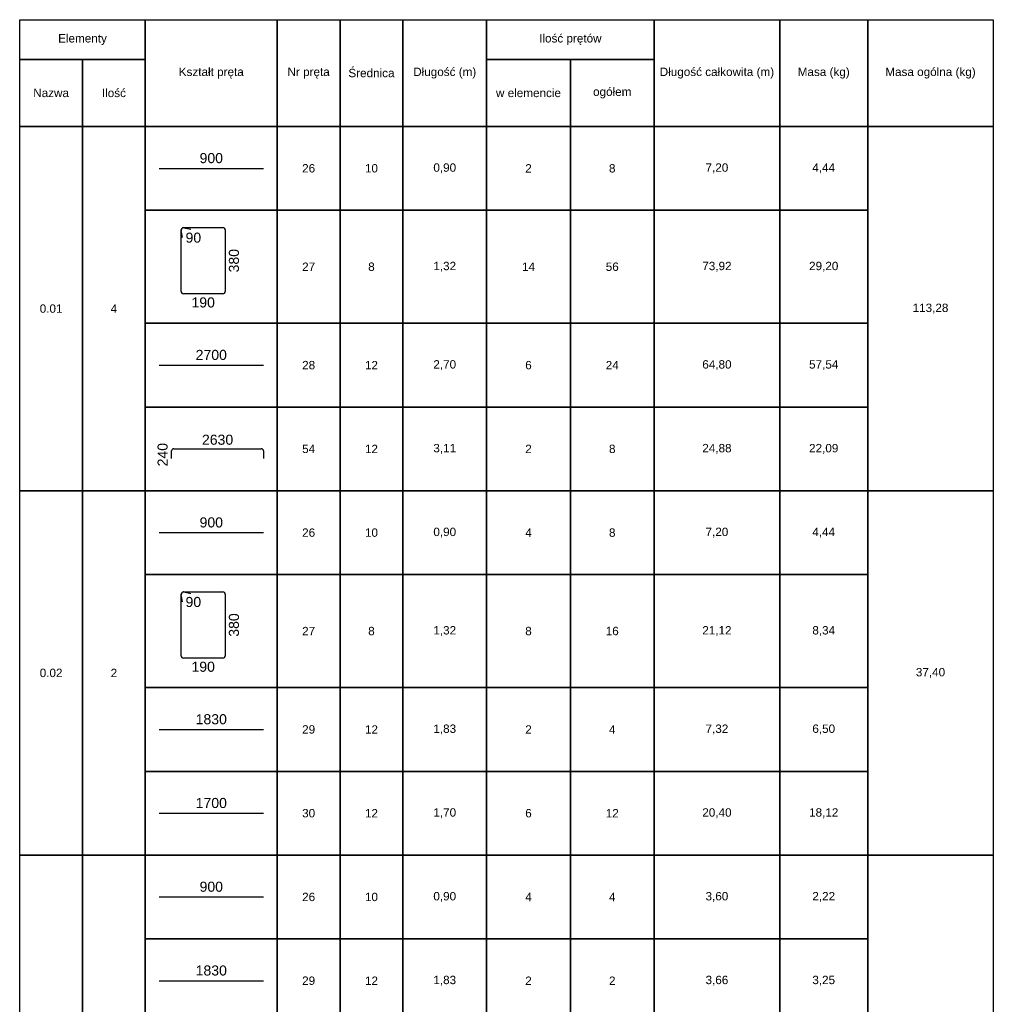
# Model space of a CAD drawing. Extents: x -1906120 to 89837, y -39133 to 303704.
# Tile 8 of 55: x -14050 to -9400, y -5826 to -1123. Entities that reach past the tile are written whole.
import ezdxf
from ezdxf.enums import TextEntityAlignment as Align

# ---------------------------------------------------------------- set-up
doc = ezdxf.new("R2010")
doc.units = 0
doc.header["$LTSCALE"] = 10
doc.header["$MEASUREMENT"] = 0
doc.layers.add('RCAD_tabele zbrojenia', color=7, linetype='Continuous')
doc.styles.add('style2', font='arial.ttf', dxfattribs={"height": 40})

msp = doc.modelspace()

# ---------------------------------------------------------------- linework, layer by layer
at = {"layer": 'RCAD_tabele zbrojenia', "color": 1}
for p, q in [((-14049.70583, -1123.42964), (-9399.70583, -1123.42964)), ((-14049.70583, -39133.42964), (-14049.70583, -1123.42964)), ((-14049.70583, -1123.42964), (-13449.70583, -1123.42964)), ((-14049.70583, -1313.42964), (-14049.70583, -1123.42964)), ((-13449.70583, -1123.42964), (-13449.70583, -1313.42964)), ((-13449.70583, -1123.42964), (-12819.70583, -1123.42964)), ((-13449.70583, -1633.42964), (-13449.70583, -1123.42964)), ((-12819.70583, -1123.42964), (-12519.70583, -1123.42964)), ((-12819.70583, -1633.42964), (-12819.70583, -1123.42964)), ((-12819.70583, -1123.42964), (-12819.70583, -1633.42964)), ((-12519.70583, -1123.42964), (-12519.70583, -1633.42964)), ((-12519.70583, -1123.42964), (-12219.70583, -1123.42964)), ((-12519.70583, -1633.42964), (-12519.70583, -1123.42964)), ((-12219.70583, -1123.42964), (-12219.70583, -1633.42964)), ((-12219.70583, -1123.42964), (-11819.70583, -1123.42964)), ((-12219.70583, -1633.42964), (-12219.70583, -1123.42964)), ((-11819.70583, -1123.42964), (-11819.70583, -1633.42964)), ((-11819.70583, -1123.42964), (-11019.70583, -1123.42964)), ((-11819.70583, -1313.42964), (-11819.70583, -1123.42964)), ((-11019.70583, -1123.42964), (-11019.70583, -1313.42964)), ((-11019.70583, -1123.42964), (-10419.70583, -1123.42964)), ((-11019.70583, -1633.42964), (-11019.70583, -1123.42964)), ((-10419.70583, -1123.42964), (-10419.70583, -1633.42964)), ((-10419.70583, -1123.42964), (-9999.70583, -1123.42964)), ((-10419.70583, -1633.42964), (-10419.70583, -1123.42964)), ((-9999.70583, -1123.42964), (-9999.70583, -1633.42964)), ((-9999.70583, -1123.42964), (-9399.70583, -1123.42964)), ((-9999.70583, -1633.42964), (-9999.70583, -1123.42964)), ((-9399.70583, -1123.42964), (-9399.70583, -39133.42964)), ((-9399.70583, -1123.42964), (-9399.70583, -1633.42964)), ((-14049.70583, -1313.42964), (-13749.70583, -1313.42964)), ((-14049.70583, -1633.42964), (-14049.70583, -1313.42964)), ((-13449.70583, -1313.42964), (-14049.70583, -1313.42964)), ((-13749.70583, -1313.42964), (-13749.70583, -1633.42964)), ((-13749.70583, -1313.42964), (-13449.70583, -1313.42964)), ((-13749.70583, -1633.42964), (-13749.70583, -1313.42964)), ((-13449.70583, -1313.42964), (-13449.70583, -1633.42964)), ((-11819.70583, -1313.42964), (-11419.70583, -1313.42964)), ((-11819.70583, -1633.42964), (-11819.70583, -1313.42964)), ((-11019.70583, -1313.42964), (-11819.70583, -1313.42964)), ((-11419.70583, -1313.42964), (-11419.70583, -1633.42964)), ((-11419.70583, -1313.42964), (-11019.70583, -1313.42964)), ((-11419.70583, -1633.42964), (-11419.70583, -1313.42964)), ((-11019.70583, -1313.42964), (-11019.70583, -1633.42964)), ((-13749.70583, -1633.42964), (-14049.70583, -1633.42964)), ((-14049.70583, -1633.42964), (-13749.70583, -1633.42964)), ((-14049.70583, -3373.42964), (-14049.70583, -1633.42964)), ((-13449.70583, -1633.42964), (-13749.70583, -1633.42964)), ((-13749.70583, -1633.42964), (-13749.70583, -3373.42964)), ((-13749.70583, -1633.42964), (-13449.70583, -1633.42964)), ((-13749.70583, -3373.42964), (-13749.70583, -1633.42964)), ((-12819.70583, -1633.42964), (-13449.70583, -1633.42964)), ((-13449.70583, -1633.42964), (-13449.70583, -3373.42964)), ((-13449.70583, -1633.42964), (-12819.70583, -1633.42964)), ((-13449.70583, -2033.42964), (-13449.70583, -1633.42964)), ((-12519.70583, -1633.42964), (-12819.70583, -1633.42964)), ((-12819.70583, -1633.42964), (-12819.70583, -2033.42964)), ((-12819.70583, -1633.42964), (-12519.70583, -1633.42964)), ((-12819.70583, -2033.42964), (-12819.70583, -1633.42964)), ((-12219.70583, -1633.42964), (-12519.70583, -1633.42964)), ((-12519.70583, -1633.42964), (-12519.70583, -2033.42964)), ((-12519.70583, -1633.42964), (-12219.70583, -1633.42964)), ((-12519.70583, -2033.42964), (-12519.70583, -1633.42964)), ((-11819.70583, -1633.42964), (-12219.70583, -1633.42964)), ((-12219.70583, -1633.42964), (-12219.70583, -2033.42964)), ((-12219.70583, -1633.42964), (-11819.70583, -1633.42964)), ((-12219.70583, -2033.42964), (-12219.70583, -1633.42964)), ((-11419.70583, -1633.42964), (-11819.70583, -1633.42964)), ((-11819.70583, -1633.42964), (-11819.70583, -2033.42964)), ((-11819.70583, -1633.42964), (-11419.70583, -1633.42964)), ((-11819.70583, -2033.42964), (-11819.70583, -1633.42964)), ((-11019.70583, -1633.42964), (-11419.70583, -1633.42964)), ((-11419.70583, -1633.42964), (-11419.70583, -2033.42964)), ((-11419.70583, -1633.42964), (-11019.70583, -1633.42964)), ((-11419.70583, -2033.42964), (-11419.70583, -1633.42964)), ((-10419.70583, -1633.42964), (-11019.70583, -1633.42964)), ((-11019.70583, -1633.42964), (-11019.70583, -2033.42964)), ((-11019.70583, -1633.42964), (-10419.70583, -1633.42964)), ((-11019.70583, -2033.42964), (-11019.70583, -1633.42964)), ((-9999.70583, -1633.42964), (-10419.70583, -1633.42964)), ((-10419.70583, -1633.42964), (-10419.70583, -2033.42964)), ((-10419.70583, -1633.42964), (-9999.70583, -1633.42964)), ((-10419.70583, -2033.42964), (-10419.70583, -1633.42964)), ((-9399.70583, -1633.42964), (-9999.70583, -1633.42964)), ((-9999.70583, -1633.42964), (-9399.70583, -1633.42964)), ((-9999.70583, -3373.42964), (-9999.70583, -1633.42964)), ((-9999.70583, -1633.42964), (-9999.70583, -2033.42964)), ((-9399.70583, -1633.42964), (-9399.70583, -3373.42964)), ((-12819.70583, -2033.42964), (-13449.70583, -2033.42964)), ((-13449.70583, -2033.42964), (-12819.70583, -2033.42964)), ((-13449.70583, -2573.42964), (-13449.70583, -2033.42964)), ((-12519.70583, -2033.42964), (-12819.70583, -2033.42964)), ((-12819.70583, -2033.42964), (-12819.70583, -2573.42964)), ((-12819.70583, -2033.42964), (-12519.70583, -2033.42964)), ((-12819.70583, -2573.42964), (-12819.70583, -2033.42964)), ((-12219.70583, -2033.42964), (-12519.70583, -2033.42964)), ((-12519.70583, -2033.42964), (-12519.70583, -2573.42964)), ((-12519.70583, -2033.42964), (-12219.70583, -2033.42964)), ((-12519.70583, -2573.42964), (-12519.70583, -2033.42964)), ((-11819.70583, -2033.42964), (-12219.70583, -2033.42964)), ((-12219.70583, -2033.42964), (-12219.70583, -2573.42964)), ((-12219.70583, -2033.42964), (-11819.70583, -2033.42964)), ((-12219.70583, -2573.42964), (-12219.70583, -2033.42964)), ((-11419.70583, -2033.42964), (-11819.70583, -2033.42964)), ((-11819.70583, -2033.42964), (-11819.70583, -2573.42964)), ((-11819.70583, -2033.42964), (-11419.70583, -2033.42964)), ((-11819.70583, -2573.42964), (-11819.70583, -2033.42964)), ((-11019.70583, -2033.42964), (-11419.70583, -2033.42964)), ((-11419.70583, -2033.42964), (-11419.70583, -2573.42964)), ((-11419.70583, -2033.42964), (-11019.70583, -2033.42964)), ((-11419.70583, -2573.42964), (-11419.70583, -2033.42964)), ((-10419.70583, -2033.42964), (-11019.70583, -2033.42964)), ((-11019.70583, -2033.42964), (-11019.70583, -2573.42964)), ((-11019.70583, -2033.42964), (-10419.70583, -2033.42964)), ((-11019.70583, -2573.42964), (-11019.70583, -2033.42964)), ((-9999.70583, -2033.42964), (-10419.70583, -2033.42964)), ((-10419.70583, -2033.42964), (-10419.70583, -2573.42964)), ((-10419.70583, -2033.42964), (-9999.70583, -2033.42964)), ((-10419.70583, -2573.42964), (-10419.70583, -2033.42964)), ((-9999.70583, -2033.42964), (-9999.70583, -2573.42964)), ((-12819.70583, -2573.42964), (-13449.70583, -2573.42964)), ((-13449.70583, -2573.42964), (-12819.70583, -2573.42964)), ((-13449.70583, -2973.42964), (-13449.70583, -2573.42964)), ((-12519.70583, -2573.42964), (-12819.70583, -2573.42964)), ((-12819.70583, -2573.42964), (-12819.70583, -2973.42964)), ((-12819.70583, -2573.42964), (-12519.70583, -2573.42964)), ((-12819.70583, -2973.42964), (-12819.70583, -2573.42964)), ((-12219.70583, -2573.42964), (-12519.70583, -2573.42964)), ((-12519.70583, -2573.42964), (-12519.70583, -2973.42964)), ((-12519.70583, -2573.42964), (-12219.70583, -2573.42964)), ((-12519.70583, -2973.42964), (-12519.70583, -2573.42964)), ((-11819.70583, -2573.42964), (-12219.70583, -2573.42964)), ((-12219.70583, -2573.42964), (-12219.70583, -2973.42964)), ((-12219.70583, -2573.42964), (-11819.70583, -2573.42964)), ((-12219.70583, -2973.42964), (-12219.70583, -2573.42964)), ((-11419.70583, -2573.42964), (-11819.70583, -2573.42964)), ((-11819.70583, -2573.42964), (-11819.70583, -2973.42964)), ((-11819.70583, -2573.42964), (-11419.70583, -2573.42964)), ((-11819.70583, -2973.42964), (-11819.70583, -2573.42964)), ((-11019.70583, -2573.42964), (-11419.70583, -2573.42964)), ((-11419.70583, -2573.42964), (-11419.70583, -2973.42964)), ((-11419.70583, -2573.42964), (-11019.70583, -2573.42964)), ((-11419.70583, -2973.42964), (-11419.70583, -2573.42964)), ((-10419.70583, -2573.42964), (-11019.70583, -2573.42964)), ((-11019.70583, -2573.42964), (-11019.70583, -2973.42964)), ((-11019.70583, -2573.42964), (-10419.70583, -2573.42964)), ((-11019.70583, -2973.42964), (-11019.70583, -2573.42964)), ((-9999.70583, -2573.42964), (-10419.70583, -2573.42964)), ((-10419.70583, -2573.42964), (-10419.70583, -2973.42964)), ((-10419.70583, -2573.42964), (-9999.70583, -2573.42964)), ((-10419.70583, -2973.42964), (-10419.70583, -2573.42964)), ((-9999.70583, -2573.42964), (-9999.70583, -2973.42964)), ((-12819.70583, -2973.42964), (-13449.70583, -2973.42964)), ((-13449.70583, -2973.42964), (-12819.70583, -2973.42964)), ((-13449.70583, -3373.42964), (-13449.70583, -2973.42964)), ((-12519.70583, -2973.42964), (-12819.70583, -2973.42964)), ((-12819.70583, -2973.42964), (-12819.70583, -3373.42964)), ((-12819.70583, -2973.42964), (-12519.70583, -2973.42964)), ((-12819.70583, -3373.42964), (-12819.70583, -2973.42964)), ((-12219.70583, -2973.42964), (-12519.70583, -2973.42964)), ((-12519.70583, -2973.42964), (-12519.70583, -3373.42964)), ((-12519.70583, -2973.42964), (-12219.70583, -2973.42964)), ((-12519.70583, -3373.42964), (-12519.70583, -2973.42964)), ((-11819.70583, -2973.42964), (-12219.70583, -2973.42964)), ((-12219.70583, -2973.42964), (-12219.70583, -3373.42964)), ((-12219.70583, -2973.42964), (-11819.70583, -2973.42964)), ((-12219.70583, -3373.42964), (-12219.70583, -2973.42964)), ((-11419.70583, -2973.42964), (-11819.70583, -2973.42964)), ((-11819.70583, -2973.42964), (-11819.70583, -3373.42964)), ((-11819.70583, -2973.42964), (-11419.70583, -2973.42964)), ((-11819.70583, -3373.42964), (-11819.70583, -2973.42964)), ((-11019.70583, -2973.42964), (-11419.70583, -2973.42964)), ((-11419.70583, -2973.42964), (-11419.70583, -3373.42964)), ((-11419.70583, -2973.42964), (-11019.70583, -2973.42964)), ((-11419.70583, -3373.42964), (-11419.70583, -2973.42964)), ((-10419.70583, -2973.42964), (-11019.70583, -2973.42964)), ((-11019.70583, -2973.42964), (-11019.70583, -3373.42964)), ((-11019.70583, -2973.42964), (-10419.70583, -2973.42964)), ((-11019.70583, -3373.42964), (-11019.70583, -2973.42964)), ((-9999.70583, -2973.42964), (-10419.70583, -2973.42964)), ((-10419.70583, -2973.42964), (-10419.70583, -3373.42964)), ((-10419.70583, -2973.42964), (-9999.70583, -2973.42964)), ((-10419.70583, -3373.42964), (-10419.70583, -2973.42964)), ((-9999.70583, -2973.42964), (-9999.70583, -3373.42964)), ((-13749.70583, -3373.42964), (-14049.70583, -3373.42964)), ((-14049.70583, -3373.42964), (-13749.70583, -3373.42964)), ((-14049.70583, -5113.42964), (-14049.70583, -3373.42964)), ((-13449.70583, -3373.42964), (-13749.70583, -3373.42964)), ((-13749.70583, -3373.42964), (-13749.70583, -5113.42964)), ((-13749.70583, -3373.42964), (-13449.70583, -3373.42964)), ((-13749.70583, -5113.42964), (-13749.70583, -3373.42964)), ((-13449.70583, -3373.42964), (-13449.70583, -5113.42964)), ((-12819.70583, -3373.42964), (-13449.70583, -3373.42964)), ((-13449.70583, -3373.42964), (-12819.70583, -3373.42964)), ((-13449.70583, -3773.42964), (-13449.70583, -3373.42964)), ((-12519.70583, -3373.42964), (-12819.70583, -3373.42964)), ((-12819.70583, -3373.42964), (-12819.70583, -3773.42964)), ((-12819.70583, -3373.42964), (-12519.70583, -3373.42964)), ((-12819.70583, -3773.42964), (-12819.70583, -3373.42964)), ((-12219.70583, -3373.42964), (-12519.70583, -3373.42964)), ((-12519.70583, -3373.42964), (-12519.70583, -3773.42964)), ((-12519.70583, -3373.42964), (-12219.70583, -3373.42964)), ((-12519.70583, -3773.42964), (-12519.70583, -3373.42964)), ((-11819.70583, -3373.42964), (-12219.70583, -3373.42964)), ((-12219.70583, -3373.42964), (-12219.70583, -3773.42964)), ((-12219.70583, -3373.42964), (-11819.70583, -3373.42964)), ((-12219.70583, -3773.42964), (-12219.70583, -3373.42964)), ((-11419.70583, -3373.42964), (-11819.70583, -3373.42964)), ((-11819.70583, -3373.42964), (-11819.70583, -3773.42964)), ((-11819.70583, -3373.42964), (-11419.70583, -3373.42964)), ((-11819.70583, -3773.42964), (-11819.70583, -3373.42964)), ((-11019.70583, -3373.42964), (-11419.70583, -3373.42964)), ((-11419.70583, -3373.42964), (-11419.70583, -3773.42964)), ((-11419.70583, -3373.42964), (-11019.70583, -3373.42964)), ((-11419.70583, -3773.42964), (-11419.70583, -3373.42964)), ((-10419.70583, -3373.42964), (-11019.70583, -3373.42964)), ((-11019.70583, -3373.42964), (-11019.70583, -3773.42964)), ((-11019.70583, -3373.42964), (-10419.70583, -3373.42964)), ((-11019.70583, -3773.42964), (-11019.70583, -3373.42964)), ((-9999.70583, -3373.42964), (-10419.70583, -3373.42964)), ((-10419.70583, -3373.42964), (-10419.70583, -3773.42964)), ((-10419.70583, -3373.42964), (-9999.70583, -3373.42964)), ((-10419.70583, -3773.42964), (-10419.70583, -3373.42964)), ((-9399.70583, -3373.42964), (-9999.70583, -3373.42964)), ((-9999.70583, -3373.42964), (-9399.70583, -3373.42964)), ((-9999.70583, -5113.42964), (-9999.70583, -3373.42964)), ((-9999.70583, -3373.42964), (-9999.70583, -3773.42964)), ((-9399.70583, -3373.42964), (-9399.70583, -5113.42964)), ((-12819.70583, -3773.42964), (-13449.70583, -3773.42964)), ((-13449.70583, -3773.42964), (-12819.70583, -3773.42964)), ((-13449.70583, -4313.42964), (-13449.70583, -3773.42964)), ((-12519.70583, -3773.42964), (-12819.70583, -3773.42964)), ((-12819.70583, -3773.42964), (-12819.70583, -4313.42964)), ((-12819.70583, -3773.42964), (-12519.70583, -3773.42964)), ((-12819.70583, -4313.42964), (-12819.70583, -3773.42964)), ((-12219.70583, -3773.42964), (-12519.70583, -3773.42964)), ((-12519.70583, -3773.42964), (-12519.70583, -4313.42964)), ((-12519.70583, -3773.42964), (-12219.70583, -3773.42964)), ((-12519.70583, -4313.42964), (-12519.70583, -3773.42964)), ((-11819.70583, -3773.42964), (-12219.70583, -3773.42964)), ((-12219.70583, -3773.42964), (-12219.70583, -4313.42964)), ((-12219.70583, -3773.42964), (-11819.70583, -3773.42964)), ((-12219.70583, -4313.42964), (-12219.70583, -3773.42964)), ((-11419.70583, -3773.42964), (-11819.70583, -3773.42964)), ((-11819.70583, -3773.42964), (-11819.70583, -4313.42964)), ((-11819.70583, -3773.42964), (-11419.70583, -3773.42964)), ((-11819.70583, -4313.42964), (-11819.70583, -3773.42964)), ((-11019.70583, -3773.42964), (-11419.70583, -3773.42964)), ((-11419.70583, -3773.42964), (-11419.70583, -4313.42964)), ((-11419.70583, -3773.42964), (-11019.70583, -3773.42964)), ((-11419.70583, -4313.42964), (-11419.70583, -3773.42964)), ((-10419.70583, -3773.42964), (-11019.70583, -3773.42964)), ((-11019.70583, -3773.42964), (-11019.70583, -4313.42964)), ((-11019.70583, -3773.42964), (-10419.70583, -3773.42964)), ((-11019.70583, -4313.42964), (-11019.70583, -3773.42964)), ((-9999.70583, -3773.42964), (-10419.70583, -3773.42964)), ((-10419.70583, -3773.42964), (-10419.70583, -4313.42964)), ((-10419.70583, -3773.42964), (-9999.70583, -3773.42964)), ((-10419.70583, -4313.42964), (-10419.70583, -3773.42964)), ((-9999.70583, -3773.42964), (-9999.70583, -4313.42964)), ((-12819.70583, -4313.42964), (-13449.70583, -4313.42964)), ((-13449.70583, -4313.42964), (-12819.70583, -4313.42964)), ((-13449.70583, -4713.42964), (-13449.70583, -4313.42964)), ((-12519.70583, -4313.42964), (-12819.70583, -4313.42964)), ((-12819.70583, -4313.42964), (-12819.70583, -4713.42964)), ((-12819.70583, -4313.42964), (-12519.70583, -4313.42964)), ((-12819.70583, -4713.42964), (-12819.70583, -4313.42964)), ((-12219.70583, -4313.42964), (-12519.70583, -4313.42964)), ((-12519.70583, -4313.42964), (-12519.70583, -4713.42964)), ((-12519.70583, -4313.42964), (-12219.70583, -4313.42964)), ((-12519.70583, -4713.42964), (-12519.70583, -4313.42964)), ((-11819.70583, -4313.42964), (-12219.70583, -4313.42964)), ((-12219.70583, -4313.42964), (-12219.70583, -4713.42964)), ((-12219.70583, -4313.42964), (-11819.70583, -4313.42964)), ((-12219.70583, -4713.42964), (-12219.70583, -4313.42964)), ((-11419.70583, -4313.42964), (-11819.70583, -4313.42964)), ((-11819.70583, -4313.42964), (-11819.70583, -4713.42964)), ((-11819.70583, -4313.42964), (-11419.70583, -4313.42964)), ((-11819.70583, -4713.42964), (-11819.70583, -4313.42964)), ((-11019.70583, -4313.42964), (-11419.70583, -4313.42964)), ((-11419.70583, -4313.42964), (-11419.70583, -4713.42964)), ((-11419.70583, -4313.42964), (-11019.70583, -4313.42964)), ((-11419.70583, -4713.42964), (-11419.70583, -4313.42964)), ((-10419.70583, -4313.42964), (-11019.70583, -4313.42964)), ((-11019.70583, -4313.42964), (-11019.70583, -4713.42964)), ((-11019.70583, -4313.42964), (-10419.70583, -4313.42964)), ((-11019.70583, -4713.42964), (-11019.70583, -4313.42964)), ((-9999.70583, -4313.42964), (-10419.70583, -4313.42964)), ((-10419.70583, -4313.42964), (-10419.70583, -4713.42964)), ((-10419.70583, -4313.42964), (-9999.70583, -4313.42964)), ((-10419.70583, -4713.42964), (-10419.70583, -4313.42964)), ((-9999.70583, -4313.42964), (-9999.70583, -4713.42964)), ((-12819.70583, -4713.42964), (-13449.70583, -4713.42964)), ((-13449.70583, -4713.42964), (-12819.70583, -4713.42964)), ((-13449.70583, -5113.42964), (-13449.70583, -4713.42964)), ((-12519.70583, -4713.42964), (-12819.70583, -4713.42964)), ((-12819.70583, -4713.42964), (-12819.70583, -5113.42964)), ((-12819.70583, -4713.42964), (-12519.70583, -4713.42964)), ((-12819.70583, -5113.42964), (-12819.70583, -4713.42964)), ((-12219.70583, -4713.42964), (-12519.70583, -4713.42964)), ((-12519.70583, -4713.42964), (-12519.70583, -5113.42964)), ((-12519.70583, -4713.42964), (-12219.70583, -4713.42964)), ((-12519.70583, -5113.42964), (-12519.70583, -4713.42964)), ((-11819.70583, -4713.42964), (-12219.70583, -4713.42964)), ((-12219.70583, -4713.42964), (-12219.70583, -5113.42964)), ((-12219.70583, -4713.42964), (-11819.70583, -4713.42964)), ((-12219.70583, -5113.42964), (-12219.70583, -4713.42964)), ((-11419.70583, -4713.42964), (-11819.70583, -4713.42964)), ((-11819.70583, -4713.42964), (-11819.70583, -5113.42964)), ((-11819.70583, -4713.42964), (-11419.70583, -4713.42964)), ((-11819.70583, -5113.42964), (-11819.70583, -4713.42964)), ((-11019.70583, -4713.42964), (-11419.70583, -4713.42964)), ((-11419.70583, -4713.42964), (-11419.70583, -5113.42964)), ((-11419.70583, -4713.42964), (-11019.70583, -4713.42964)), ((-11419.70583, -5113.42964), (-11419.70583, -4713.42964)), ((-10419.70583, -4713.42964), (-11019.70583, -4713.42964)), ((-11019.70583, -4713.42964), (-11019.70583, -5113.42964)), ((-11019.70583, -4713.42964), (-10419.70583, -4713.42964)), ((-11019.70583, -5113.42964), (-11019.70583, -4713.42964)), ((-9999.70583, -4713.42964), (-10419.70583, -4713.42964)), ((-10419.70583, -4713.42964), (-10419.70583, -5113.42964)), ((-10419.70583, -4713.42964), (-9999.70583, -4713.42964)), ((-10419.70583, -5113.42964), (-10419.70583, -4713.42964)), ((-9999.70583, -4713.42964), (-9999.70583, -5113.42964)), ((-13749.70583, -5113.42964), (-14049.70583, -5113.42964)), ((-14049.70583, -5113.42964), (-13749.70583, -5113.42964)), ((-14049.70583, -7253.42964), (-14049.70583, -5113.42964)), ((-13449.70583, -5113.42964), (-13749.70583, -5113.42964)), ((-13749.70583, -5113.42964), (-13749.70583, -7253.42964)), ((-13749.70583, -5113.42964), (-13449.70583, -5113.42964)), ((-13749.70583, -7253.42964), (-13749.70583, -5113.42964)), ((-13449.70583, -5113.42964), (-13449.70583, -7253.42964)), ((-12819.70583, -5113.42964), (-13449.70583, -5113.42964)), ((-13449.70583, -5113.42964), (-12819.70583, -5113.42964)), ((-13449.70583, -5513.42964), (-13449.70583, -5113.42964)), ((-12519.70583, -5113.42964), (-12819.70583, -5113.42964)), ((-12819.70583, -5113.42964), (-12819.70583, -5513.42964)), ((-12819.70583, -5113.42964), (-12519.70583, -5113.42964)), ((-12819.70583, -5513.42964), (-12819.70583, -5113.42964)), ((-12219.70583, -5113.42964), (-12519.70583, -5113.42964)), ((-12519.70583, -5113.42964), (-12519.70583, -5513.42964)), ((-12519.70583, -5113.42964), (-12219.70583, -5113.42964)), ((-12519.70583, -5513.42964), (-12519.70583, -5113.42964)), ((-11819.70583, -5113.42964), (-12219.70583, -5113.42964)), ((-12219.70583, -5113.42964), (-12219.70583, -5513.42964)), ((-12219.70583, -5113.42964), (-11819.70583, -5113.42964)), ((-12219.70583, -5513.42964), (-12219.70583, -5113.42964)), ((-11419.70583, -5113.42964), (-11819.70583, -5113.42964)), ((-11819.70583, -5113.42964), (-11819.70583, -5513.42964)), ((-11819.70583, -5113.42964), (-11419.70583, -5113.42964)), ((-11819.70583, -5513.42964), (-11819.70583, -5113.42964)), ((-11019.70583, -5113.42964), (-11419.70583, -5113.42964)), ((-11419.70583, -5113.42964), (-11419.70583, -5513.42964)), ((-11419.70583, -5113.42964), (-11019.70583, -5113.42964)), ((-11419.70583, -5513.42964), (-11419.70583, -5113.42964)), ((-10419.70583, -5113.42964), (-11019.70583, -5113.42964)), ((-11019.70583, -5113.42964), (-11019.70583, -5513.42964)), ((-11019.70583, -5113.42964), (-10419.70583, -5113.42964)), ((-11019.70583, -5513.42964), (-11019.70583, -5113.42964)), ((-9999.70583, -5113.42964), (-10419.70583, -5113.42964)), ((-10419.70583, -5113.42964), (-10419.70583, -5513.42964)), ((-10419.70583, -5113.42964), (-9999.70583, -5113.42964)), ((-10419.70583, -5513.42964), (-10419.70583, -5113.42964)), ((-9399.70583, -5113.42964), (-9999.70583, -5113.42964)), ((-9999.70583, -5113.42964), (-9399.70583, -5113.42964)), ((-9999.70583, -7253.42964), (-9999.70583, -5113.42964)), ((-9999.70583, -5113.42964), (-9999.70583, -5513.42964)), ((-9399.70583, -5113.42964), (-9399.70583, -7253.42964)), ((-12819.70583, -5513.42964), (-13449.70583, -5513.42964)), ((-13449.70583, -5513.42964), (-12819.70583, -5513.42964)), ((-13449.70583, -5913.42964), (-13449.70583, -5513.42964)), ((-12519.70583, -5513.42964), (-12819.70583, -5513.42964)), ((-12819.70583, -5513.42964), (-12819.70583, -5913.42964)), ((-12819.70583, -5513.42964), (-12519.70583, -5513.42964)), ((-12819.70583, -5913.42964), (-12819.70583, -5513.42964)), ((-12219.70583, -5513.42964), (-12519.70583, -5513.42964)), ((-12519.70583, -5513.42964), (-12519.70583, -5913.42964)), ((-12519.70583, -5513.42964), (-12219.70583, -5513.42964)), ((-12519.70583, -5913.42964), (-12519.70583, -5513.42964)), ((-11819.70583, -5513.42964), (-12219.70583, -5513.42964)), ((-12219.70583, -5513.42964), (-12219.70583, -5913.42964)), ((-12219.70583, -5513.42964), (-11819.70583, -5513.42964)), ((-12219.70583, -5913.42964), (-12219.70583, -5513.42964)), ((-11419.70583, -5513.42964), (-11819.70583, -5513.42964)), ((-11819.70583, -5513.42964), (-11819.70583, -5913.42964)), ((-11819.70583, -5513.42964), (-11419.70583, -5513.42964)), ((-11819.70583, -5913.42964), (-11819.70583, -5513.42964)), ((-11019.70583, -5513.42964), (-11419.70583, -5513.42964)), ((-11419.70583, -5513.42964), (-11419.70583, -5913.42964)), ((-11419.70583, -5513.42964), (-11019.70583, -5513.42964)), ((-11419.70583, -5913.42964), (-11419.70583, -5513.42964)), ((-10419.70583, -5513.42964), (-11019.70583, -5513.42964)), ((-11019.70583, -5513.42964), (-11019.70583, -5913.42964)), ((-11019.70583, -5513.42964), (-10419.70583, -5513.42964)), ((-11019.70583, -5913.42964), (-11019.70583, -5513.42964)), ((-9999.70583, -5513.42964), (-10419.70583, -5513.42964)), ((-10419.70583, -5513.42964), (-10419.70583, -5913.42964)), ((-10419.70583, -5513.42964), (-9999.70583, -5513.42964)), ((-10419.70583, -5913.42964), (-10419.70583, -5513.42964)), ((-9999.70583, -5513.42964), (-9999.70583, -5913.42964))]:
    msp.add_line(p, q, dxfattribs=at)
at = {"layer": 'RCAD_tabele zbrojenia', "color": 4}
for p, q in [((-13384.21078, -1833.42964), (-12885.20088, -1833.42964)), ((-13278.63581, -2421.01022), (-13278.63581, -2127.84859)), ((-13271.71828, -2163.10899), (-13278.41029, -2130.09627)), ((-13267.32212, -2116.5349), (-13079.4235, -2116.5349)), ((-13265.07443, -2116.76042), (-13232.06171, -2123.45243)), ((-13068.1098, -2127.84859), (-13068.1098, -2421.01022)), ((-13079.4235, -2432.32391), (-13267.32212, -2432.32391)), ((-13384.21078, -2773.42964), (-12885.20088, -2773.42964)), ((-13324.20156, -3218.52086), (-13324.20156, -3183.37692)), ((-13313.43447, -3172.60983), (-12895.66942, -3172.60983)), ((-12884.90232, -3183.37692), (-12884.90232, -3218.52086)), ((-13384.21078, -3573.42964), (-12885.20088, -3573.42964)), ((-13278.63581, -4161.01022), (-13278.63581, -3867.84859)), ((-13271.71828, -3903.10899), (-13278.41029, -3870.09627)), ((-13267.32212, -3856.5349), (-13079.4235, -3856.5349)), ((-13265.07443, -3856.76042), (-13232.06171, -3863.45243)), ((-13068.1098, -3867.84859), (-13068.1098, -4161.01022)), ((-13079.4235, -4172.32391), (-13267.32212, -4172.32391)), ((-13384.21078, -4513.42964), (-12885.20088, -4513.42964)), ((-13384.21078, -4913.42964), (-12885.20088, -4913.42964)), ((-13384.21078, -5313.42964), (-12885.20088, -5313.42964)), ((-13384.21078, -5713.42964), (-12885.20088, -5713.42964))]:
    msp.add_line(p, q, dxfattribs=at)
for centre, radius, start, end in [((-13267.32212, -2127.84859), 11.31369, 90, 191.4591559), ((-13267.32212, -2127.84859), 11.31369, 78.5408441, 180), ((-13079.4235, -2127.84859), 11.31369, 0, 90), ((-13267.32212, -2421.01022), 11.31369, 180, 270), ((-13079.4235, -2421.01022), 11.31369, 270, 0), ((-13313.43447, -3183.37692), 10.76709, 90, 180), ((-12895.66942, -3183.37692), 10.76709, 0, 90), ((-13267.32212, -3867.84859), 11.31369, 90, 191.4591559), ((-13267.32212, -3867.84859), 11.31369, 78.5408441, 180), ((-13079.4235, -3867.84859), 11.31369, 0, 90), ((-13267.32212, -4161.01022), 11.31369, 180, 270), ((-13079.4235, -4161.01022), 11.31369, 270, 0)]:
    msp.add_arc(centre, radius, start, end, dxfattribs=at)

# ---------------------------------------------------------------- texts
at = {"layer": 'RCAD_tabele zbrojenia', "color": 2, "style": 'style2'}
for s, p in [('900', (-13134.70583, -1784.42964)), ('90', (-13220.34746, -2164.35611)), ('190', (-13173.37281, -2473.80533)), ('2700', (-13134.70583, -2724.42964)), ('2630', (-13104.55194, -3129.47308)), ('900', (-13134.70583, -3524.42964)), ('90', (-13220.34746, -3904.35611)), ('190', (-13173.37281, -4213.80533)), ('1830', (-13134.70583, -4464.42964)), ('1700', (-13134.70583, -4864.42964)), ('900', (-13134.70583, -5264.42964)), ('1830', (-13134.70583, -5664.42964))]:
    msp.add_text(s, height=48, dxfattribs=at).set_placement(p, align=Align.MIDDLE_CENTER)
for s, p in [('380', (-13026.62838, -2274.4294)), ('240', (-13367.33831, -3200.94889)), ('380', (-13026.62838, -4014.4294))]:
    msp.add_text(s, height=48, rotation=90, dxfattribs=at).set_placement(p, align=Align.MIDDLE_CENTER)
at = {"layer": 'RCAD_tabele zbrojenia', "color": 3, "char_height": 40, "attachment_point": 5, "style": 'style2'}
for s, insert, width in [('Elementy', (-13749.70583, -1218.42964), 600), ('Ilość prętów', (-11419.70583, -1218.42964), 800), ('Długość całkowita (m)', (-10719.70583, -1378.42964), 600), ('Kształt pręta', (-13134.70583, -1378.42964), 630), ('Nr pręta', (-12669.70583, -1378.42964), 300), ('Średnica', (-12369.70583, -1378.42964), 300), ('Długość (m)', (-12019.70583, -1378.42964), 400), ('Masa (kg)', (-10209.70583, -1378.42964), 420), ('Masa ogólna (kg)', (-9699.70583, -1378.42964), 600), ('Nazwa', (-13899.70583, -1473.42964), 300), ('Ilość', (-13599.70583, -1473.42964), 300), ('w elemencie', (-11619.70583, -1473.42964), 400), ('ogółem', (-11219.70583, -1473.42964), 400)]:
    msp.add_mtext(s, dxfattribs=dict(at, insert=insert, width=width))
at = {"layer": 'RCAD_tabele zbrojenia', "color": 2, "char_height": 40, "attachment_point": 5, "style": 'style2'}
for s, insert, width in [('26', (-12669.70583, -1833.42964), 300), ('10', (-12369.70583, -1833.42964), 300), ('0,90', (-12019.70583, -1833.42964), 400), ('2', (-11619.70583, -1833.42964), 400), ('8', (-11219.70583, -1833.42964), 400), ('7,20', (-10719.70583, -1833.42964), 600), ('4,44', (-10209.70583, -1833.42964), 420), ('27', (-12669.70583, -2303.42964), 300), ('8', (-12369.70583, -2303.42964), 300), ('1,32', (-12019.70583, -2303.42964), 400), ('14', (-11619.70583, -2303.42964), 400), ('56', (-11219.70583, -2303.42964), 400), ('73,92', (-10719.70583, -2303.42964), 600), ('29,20', (-10209.70583, -2303.42964), 420), ('0.01', (-13899.70583, -2503.42964), 300), ('4', (-13599.70583, -2503.42964), 300), ('113,28', (-9699.70583, -2503.42964), 600), ('28', (-12669.70583, -2773.42964), 300), ('12', (-12369.70583, -2773.42964), 300), ('2,70', (-12019.70583, -2773.42964), 400), ('6', (-11619.70583, -2773.42964), 400), ('24', (-11219.70583, -2773.42964), 400), ('64,80', (-10719.70583, -2773.42964), 600), ('57,54', (-10209.70583, -2773.42964), 420), ('54', (-12669.70583, -3173.42964), 300), ('12', (-12369.70583, -3173.42964), 300), ('3,11', (-12019.70583, -3173.42964), 400), ('2', (-11619.70583, -3173.42964), 400), ('8', (-11219.70583, -3173.42964), 400), ('24,88', (-10719.70583, -3173.42964), 600), ('22,09', (-10209.70583, -3173.42964), 420), ('26', (-12669.70583, -3573.42964), 300), ('10', (-12369.70583, -3573.42964), 300), ('0,90', (-12019.70583, -3573.42964), 400), ('4', (-11619.70583, -3573.42964), 400), ('8', (-11219.70583, -3573.42964), 400), ('7,20', (-10719.70583, -3573.42964), 600), ('4,44', (-10209.70583, -3573.42964), 420), ('27', (-12669.70583, -4043.42964), 300), ('8', (-12369.70583, -4043.42964), 300), ('1,32', (-12019.70583, -4043.42964), 400), ('8', (-11619.70583, -4043.42964), 400), ('16', (-11219.70583, -4043.42964), 400), ('21,12', (-10719.70583, -4043.42964), 600), ('8,34', (-10209.70583, -4043.42964), 420), ('0.02', (-13899.70583, -4243.42964), 300), ('2', (-13599.70583, -4243.42964), 300), ('37,40', (-9699.70583, -4243.42964), 600), ('29', (-12669.70583, -4513.42964), 300), ('12', (-12369.70583, -4513.42964), 300), ('1,83', (-12019.70583, -4513.42964), 400), ('2', (-11619.70583, -4513.42964), 400), ('4', (-11219.70583, -4513.42964), 400), ('7,32', (-10719.70583, -4513.42964), 600), ('6,50', (-10209.70583, -4513.42964), 420), ('30', (-12669.70583, -4913.42964), 300), ('12', (-12369.70583, -4913.42964), 300), ('1,70', (-12019.70583, -4913.42964), 400), ('6', (-11619.70583, -4913.42964), 400), ('12', (-11219.70583, -4913.42964), 400), ('20,40', (-10719.70583, -4913.42964), 600), ('18,12', (-10209.70583, -4913.42964), 420), ('26', (-12669.70583, -5313.42964), 300), ('10', (-12369.70583, -5313.42964), 300), ('0,90', (-12019.70583, -5313.42964), 400), ('4', (-11619.70583, -5313.42964), 400), ('4', (-11219.70583, -5313.42964), 400), ('3,60', (-10719.70583, -5313.42964), 600), ('2,22', (-10209.70583, -5313.42964), 420), ('29', (-12669.70583, -5713.42964), 300), ('12', (-12369.70583, -5713.42964), 300), ('1,83', (-12019.70583, -5713.42964), 400), ('2', (-11619.70583, -5713.42964), 400), ('2', (-11219.70583, -5713.42964), 400), ('3,66', (-10719.70583, -5713.42964), 600), ('3,25', (-10209.70583, -5713.42964), 420)]:
    msp.add_mtext(s, dxfattribs=dict(at, insert=insert, width=width))

doc.saveas('drawing.dxf')
